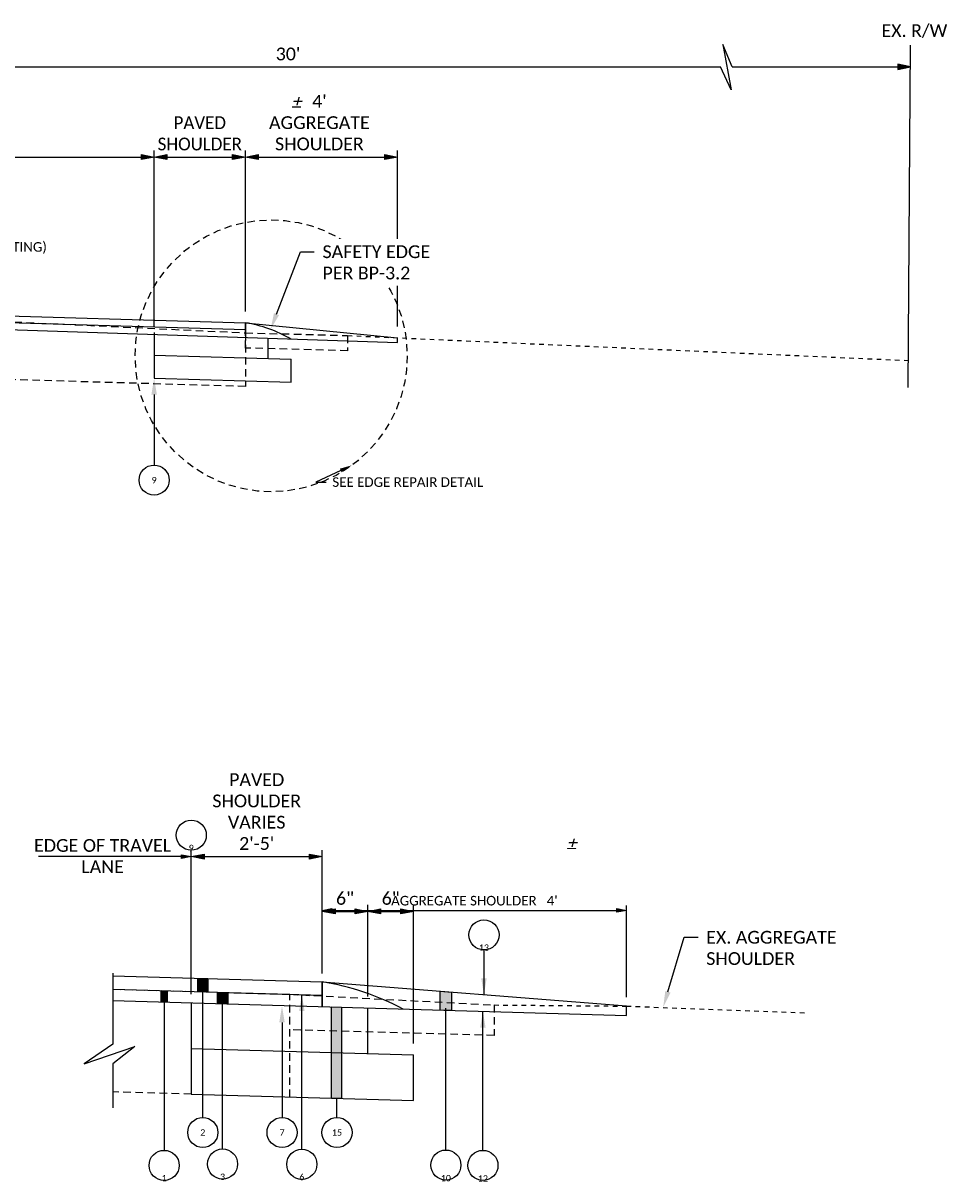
# Model space of a CAD drawing. Header units: feet. Extents: x -1960 to -1731, y 5839 to 5881.
# Tile 3 of 4: x -1921 to -1901, y 5842 to 5867. Entities that reach past the tile are written whole.
import ezdxf
from ezdxf import colors
from ezdxf.entities.mleader import LeaderData, LeaderLine
from ezdxf.math import Vec2, Vec3

# ---------------------------------------------------------------- set-up
doc = ezdxf.new("R2010")
doc.units = ezdxf.units.FT
doc.header["$MEASUREMENT"] = 0
for name, pattern in [('0', [2, 1, 1]), ('3', [0.22, 0.16, -0.06]), ('OhDOT_USTN2', [0.11, 0.069, -0.041]), ('OhDOT_USTN3', [0.22, 0.165, -0.055]), ('rowex', [0])]:
    doc.linetypes.add(name, pattern=pattern)
for name, color, linetype in [('RW_X_Fee_RW', 6, 'rowex'), ('SH_Text', 7, 'Continuous'), ('SH_TextM', 7, 'Continuous'), ('XS_P_Pavt_Layers', 7, 'Continuous'), ('XS_X_Ground_Line', 3, 'OhDOT_USTN2'), ('XS_X_Pavt', 133, 'OhDOT_USTN3')]:
    doc.layers.add(name, color=color, linetype=linetype)
doc.styles.add('Simplex Normal (0.14)', font='calibri.ttf', dxfattribs={"oblique": 15, "height": 0.14})
doc.styles.add('Slanted Normal (0.14) Font 31', font='calibri.ttf', dxfattribs={"height": 0.14})
doc.styles.add('Slanted-Normal', font='calibri.ttf', dxfattribs={"height": 0.14})
doc.styles.add('Straight-Normal', font='calibri.ttf', dxfattribs={"height": 0.14})
doc.dimstyles.new('Dec-0  Slanted', dxfattribs={"dimtxt": 0.14, "dimasz": 0.14, "dimexe": 0.07, "dimexo": 0.125, "dimgap": 0.07, "dimtad": 1, "dimdec": 0, "dimzin": 3, "dimdsep": 46, "dimtxsty": 'Slanted-Normal', "dimblk": 'Dim1', "dimcen": 0, "dimclrd": 95, "dimclre": 95, "dimclrt": 7, "dimaunit": 1, "dimadec": 5, "dimazin": 3, "dimtfac": 1, "dimtdec": 0, "dimtmove": 0, "dimatfit": 0, "dimldrblk": 'Dim1', "dimfxl": 1, "dimtolj": 1, "dimtzin": 0, "dimlwd": -1, "dimlwe": -1, "dimarcsym": 0})
doc.dimstyles.new('Dec-0  Straight', dxfattribs={"dimtxt": 0.14, "dimasz": 0.14, "dimexe": 0.07, "dimexo": 0.07, "dimgap": 0.07, "dimtad": 1, "dimdec": 0, "dimzin": 3, "dimdsep": 46, "dimtxsty": 'Straight-Normal', "dimblk": 'Dim1', "dimcen": 0, "dimclrd": 95, "dimclre": 95, "dimclrt": 7, "dimadec": 0, "dimazin": 3, "dimtfac": 1, "dimtdec": 0, "dimtix": 1, "dimtofl": 0, "dimtmove": 1, "dimatfit": 3, "dimldrblk": 'Dim1', "dimfxl": 1, "dimtolj": 1, "dimtzin": 0, "dimlwd": -1, "dimlwe": -1, "dimarcsym": 0})

# ---------------------------------------------------------------- blocks, each defined once
blk = doc.blocks.new('Dim1')
h = blk.add_hatch(color=4)
h.dxf.hatch_style = 1
h.paths.add_polyline_path([(0, 0), (-1, -0.2), (-1, 0.2)])
at = {"color": 4}
blk.add_lwpolyline([(0, 0), (-1, -0.2), (-1, 0.2), (0, 0)], dxfattribs=at)
blk = doc.blocks.new('*D939')
at = {"layer": 'Defpoints', "color": 0, "transparency": 16777216}
for p in [(-1917.876, 5864.263), (-1928.777, 5861.005), (-1917.876, 5860.417)]:
    blk.add_point(p, dxfattribs=at)
at = {"layer": 'SH_TextM', "color": 95, "linetype": 'Continuous', "transparency": 16777216}
for p, q in [((-1928.777, 5861.145), (-1928.777, 5864.403)), ((-1917.876, 5860.557), (-1917.876, 5864.403)), ((-1928.497, 5864.263), (-1918.156, 5864.263))]:
    blk.add_line(p, q, dxfattribs=at)
at = {"layer": 'SH_TextM', "color": 95, "transparency": 16777216, "xscale": 0.28, "yscale": 0.28, "zscale": 0.28, "rotation": 180}
blk.add_blockref('Dim1', (-1928.777, 5864.263), dxfattribs=at)
at = {"layer": 'SH_TextM', "color": 95, "transparency": 16777216, "xscale": 0.28, "yscale": 0.28, "zscale": 0.28}
blk.add_blockref('Dim1', (-1917.876, 5864.263), dxfattribs=at)
at = {"layer": 'SH_TextM', "color": 7, "transparency": 16777216, "insert": (-1923.327, 5864.78), "char_height": 0.28, "width": 7.10705, "attachment_point": 5, "style": 'Slanted Normal (0.14) Font 31'}
blk.add_mtext("\\A1;TRAVEL LANE\\PVARIES FROM 12' TO 11'", dxfattribs=at)
blk = doc.blocks.new('*D942')
at = {"layer": 'Defpoints', "color": 0, "transparency": 16777216}
for p in [(-1912.546, 5864.263), (-1915.876, 5860.63), (-1912.546, 5860.301)]:
    blk.add_point(p, dxfattribs=at)
at = {"layer": 'SH_TextM', "color": 95, "linetype": 'Continuous', "transparency": 16777216}
for p, q in [((-1915.876, 5860.88), (-1915.876, 5864.403)), ((-1912.546, 5860.551), (-1912.546, 5864.403)), ((-1915.596, 5864.263), (-1912.826, 5864.263))]:
    blk.add_line(p, q, dxfattribs=at)
at = {"layer": 'SH_TextM', "color": 95, "transparency": 16777216, "xscale": 0.28, "yscale": 0.28, "zscale": 0.28, "rotation": 180}
blk.add_blockref('Dim1', (-1915.876, 5864.263), dxfattribs=at)
at = {"layer": 'SH_TextM', "color": 95, "transparency": 16777216, "xscale": 0.28, "yscale": 0.28, "zscale": 0.28}
blk.add_blockref('Dim1', (-1912.546, 5864.263), dxfattribs=at)
at = {"layer": 'SH_TextM', "color": 7, "transparency": 16777216, "insert": (-1914.256, 5865.015), "char_height": 0.28, "width": 2.1834, "attachment_point": 5, "style": 'Slanted-Normal'}
blk.add_mtext("\\A1;4'\\PAGGREGATE\\PSHOULDER", dxfattribs=at)
blk = doc.blocks.new('*D943')
at = {"layer": 'Defpoints', "color": 0, "transparency": 16777216}
for p in [(-1914.194, 5848.927), (-1914.194, 5846.179), (-1917.063, 5845.721)]:
    blk.add_point(p, dxfattribs=at)
at = {"layer": 'SH_TextM', "color": 95, "linetype": 'Continuous', "transparency": 16777216}
for p, q in [((-1917.063, 5845.971), (-1917.063, 5849.067)), ((-1916.783, 5848.927), (-1914.474, 5848.927)), ((-1914.194, 5846.429), (-1914.194, 5849.067))]:
    blk.add_line(p, q, dxfattribs=at)
at = {"layer": 'SH_TextM', "color": 95, "transparency": 16777216, "xscale": 0.28, "yscale": 0.28, "zscale": 0.28, "rotation": 180}
blk.add_blockref('Dim1', (-1917.063, 5848.927), dxfattribs=at)
at = {"layer": 'SH_TextM', "color": 95, "transparency": 16777216, "xscale": 0.28, "yscale": 0.28, "zscale": 0.28}
blk.add_blockref('Dim1', (-1914.194, 5848.927), dxfattribs=at)
at = {"layer": 'SH_TextM', "color": 7, "transparency": 16777216, "insert": (-1915.629, 5849.913), "char_height": 0.28, "attachment_point": 5, "style": 'Slanted-Normal'}
blk.add_mtext("\\A1;PAVED\\PSHOULDER\\PVARIES\\P2'-5'", dxfattribs=at)
blk = doc.blocks.new('*D945')
at = {"layer": 'Defpoints', "color": 0, "transparency": 16777216}
for p in [(-1913.194, 5847.727), (-1914.194, 5846.179), (-1913.194, 5845.608)]:
    blk.add_point(p, dxfattribs=at)
at = {"layer": 'SH_TextM', "color": 95, "linetype": 'Continuous', "transparency": 16777216}
for p, q in [((-1914.194, 5846.429), (-1914.194, 5847.867)), ((-1913.194, 5845.858), (-1913.194, 5847.867)), ((-1913.914, 5847.727), (-1913.474, 5847.727))]:
    blk.add_line(p, q, dxfattribs=at)
at = {"layer": 'SH_TextM', "color": 95, "transparency": 16777216, "xscale": 0.28, "yscale": 0.28, "zscale": 0.28, "rotation": 180}
blk.add_blockref('Dim1', (-1914.194, 5847.727), dxfattribs=at)
at = {"layer": 'SH_TextM', "color": 95, "transparency": 16777216, "xscale": 0.28, "yscale": 0.28, "zscale": 0.28}
blk.add_blockref('Dim1', (-1913.194, 5847.727), dxfattribs=at)
at = {"layer": 'SH_TextM', "color": 7, "transparency": 16777216, "insert": (-1913.694, 5848.01), "char_height": 0.28, "attachment_point": 5, "style": 'Slanted-Normal'}
blk.add_mtext('\\A1;6"', dxfattribs=at)
blk = doc.blocks.new('*D946')
at = {"layer": 'Defpoints', "color": 0, "transparency": 16777216}
for p in [(-1912.194, 5847.727), (-1913.194, 5845.757), (-1912.194, 5844.579)]:
    blk.add_point(p, dxfattribs=at)
at = {"layer": 'SH_TextM', "color": 95, "linetype": 'Continuous', "transparency": 16777216}
for p, q in [((-1913.194, 5846.007), (-1913.194, 5847.867)), ((-1912.194, 5844.829), (-1912.194, 5847.867)), ((-1912.914, 5847.727), (-1912.474, 5847.727))]:
    blk.add_line(p, q, dxfattribs=at)
at = {"layer": 'SH_TextM', "color": 95, "transparency": 16777216, "xscale": 0.28, "yscale": 0.28, "zscale": 0.28, "rotation": 180}
blk.add_blockref('Dim1', (-1913.194, 5847.727), dxfattribs=at)
at = {"layer": 'SH_TextM', "color": 95, "transparency": 16777216, "xscale": 0.28, "yscale": 0.28, "zscale": 0.28}
blk.add_blockref('Dim1', (-1912.194, 5847.727), dxfattribs=at)
at = {"layer": 'SH_TextM', "color": 7, "transparency": 16777216, "insert": (-1912.694, 5848.01), "char_height": 0.28, "attachment_point": 5, "style": 'Slanted-Normal'}
blk.add_mtext('\\A1;6"', dxfattribs=at)
blk = doc.blocks.new('*D947')
at = {"layer": 'Defpoints', "color": 0, "transparency": 16777216}
for p in [(-1907.528, 5847.748), (-1914.194, 5846.179), (-1907.528, 5845.656)]:
    blk.add_point(p, dxfattribs=at)
at = {"layer": 'SH_TextM', "color": 95, "linetype": 'Continuous', "transparency": 16777216}
for p, q in [((-1914.194, 5846.367), (-1914.194, 5847.853)), ((-1907.528, 5845.843), (-1907.528, 5847.853)), ((-1913.984, 5847.748), (-1907.738, 5847.748))]:
    blk.add_line(p, q, dxfattribs=at)
at = {"layer": 'SH_TextM', "color": 95, "transparency": 16777216, "xscale": 0.21, "yscale": 0.21, "zscale": 0.21, "rotation": 180}
blk.add_blockref('Dim1', (-1914.194, 5847.748), dxfattribs=at)
at = {"layer": 'SH_TextM', "color": 95, "transparency": 16777216, "xscale": 0.21, "yscale": 0.21, "zscale": 0.21}
blk.add_blockref('Dim1', (-1907.528, 5847.748), dxfattribs=at)
at = {"layer": 'SH_TextM', "color": 7, "transparency": 16777216, "insert": (-1910.861, 5847.96), "char_height": 0.21, "attachment_point": 5, "style": 'Slanted-Normal'}
blk.add_mtext("\\A1;AGGREGATE SHOULDER   4'", dxfattribs=at)
blk = doc.blocks.new('*D952')
at = {"layer": 'Defpoints', "color": 0, "transparency": 16777216}
for p in [(-1915.876, 5864.263), (-1915.876, 5860.63), (-1917.876, 5860.417)]:
    blk.add_point(p, dxfattribs=at)
at = {"layer": 'SH_TextM', "color": 95, "linetype": 'Continuous', "transparency": 16777216}
for p, q in [((-1917.876, 5860.667), (-1917.876, 5864.403)), ((-1915.876, 5860.88), (-1915.876, 5864.403)), ((-1917.596, 5864.263), (-1916.156, 5864.263))]:
    blk.add_line(p, q, dxfattribs=at)
at = {"layer": 'SH_TextM', "color": 95, "transparency": 16777216, "xscale": 0.28, "yscale": 0.28, "zscale": 0.28, "rotation": 180}
blk.add_blockref('Dim1', (-1917.876, 5864.263), dxfattribs=at)
at = {"layer": 'SH_TextM', "color": 95, "transparency": 16777216, "xscale": 0.28, "yscale": 0.28, "zscale": 0.28}
blk.add_blockref('Dim1', (-1915.876, 5864.263), dxfattribs=at)
at = {"layer": 'SH_TextM', "color": 7, "transparency": 16777216, "insert": (-1916.876, 5864.78), "char_height": 0.28, "width": 2.1834, "attachment_point": 5, "style": 'Slanted-Normal'}
blk.add_mtext('\\A1;{\\W0.95;PAVED\\PSHOULDER}', dxfattribs=at)

msp = doc.modelspace()

# ---------------------------------------------------------------- hatches: boundary and pattern name
at = {"layer": 'SH_TextM'}
h = msp.add_hatch(color=256, dxfattribs=at)
h.dxf.hatch_style = 1
h.paths.add_polyline_path([(-1916.922, 5846.257), (-1916.699, 5846.252), (-1916.699, 5845.96), (-1916.922, 5845.967)])
h = msp.add_hatch(color=256, dxfattribs=at)
h.dxf.hatch_style = 1
h.paths.add_polyline_path([(-1917.722, 5845.99), (-1917.593, 5845.986), (-1917.593, 5845.736), (-1917.722, 5845.739)])
h = msp.add_hatch(color=256, dxfattribs=at)
h.dxf.hatch_style = 1
h.paths.add_polyline_path([(-1916.488, 5845.954), (-1916.265, 5845.947), (-1916.265, 5845.697), (-1916.488, 5845.704)])
h = msp.add_hatch(color=256, dxfattribs=at)
h.dxf.hatch_style = 1
h.paths.add_polyline_path([(-1911.607, 5845.976), (-1911.362, 5845.957), (-1911.362, 5845.555), (-1911.61, 5845.562)])
h = msp.add_hatch(color=256, dxfattribs=at)
h.dxf.hatch_style = 1
h.paths.add_polyline_path([(-1913.992, 5845.631), (-1913.769, 5845.625), (-1913.769, 5843.624), (-1913.992, 5843.63)])

# ---------------------------------------------------------------- linework, layer by layer
at = {"layer": 'RW_X_Fee_RW', "linetype": '0'}
msp.add_lwpolyline([(-1901.356, 5859.212), (-1901.306, 5866.712)], dxfattribs=at)
at = {"layer": 'SH_Text'}
msp.add_lwpolyline([(-1917.877, 5859.057), (-1917.876, 5857.51)], dxfattribs=at)
for centre in [(-1917.876, 5857.18), (-1917.063, 5849.397), (-1910.651, 5847.211), (-1916.81, 5842.879), (-1915.073, 5842.879), (-1913.871, 5842.879), (-1916.377, 5842.188), (-1914.64, 5842.182), (-1917.657, 5842.158), (-1911.485, 5842.165), (-1910.674, 5842.158)]:
    msp.add_circle(centre, 0.33, dxfattribs=at)
msp.add_solid([(-1917.936, 5859.057), (-1917.876, 5859.417), (-1917.816, 5859.057)], dxfattribs=at)
at = {"layer": 'SH_TextM', "color": 95, "linetype": 'Continuous'}
for p, q in [((-1929.663, 5866.24), (-1905.468, 5866.24)), ((-1905.216, 5866.24), (-1901.586, 5866.24)), ((-1917.273, 5848.927), (-1920.41, 5848.927)), ((-1917.063, 5845.908), (-1917.063, 5847.832))]:
    msp.add_line(p, q, dxfattribs=at)
at = {"layer": 'SH_TextM'}
for p, q in [((-1928.777, 5860.734), (-1912.546, 5860.194)), ((-1912.546, 5860.194), (-1912.546, 5860.301)), ((-1918.782, 5845.771), (-1907.528, 5845.443)), ((-1917.657, 5845.733), (-1917.657, 5842.488)), ((-1917.063, 5845.721), (-1917.063, 5843.72)), ((-1907.528, 5845.443), (-1907.528, 5845.656)), ((-1917.063, 5843.72), (-1912.194, 5843.578))]:
    msp.add_line(p, q, dxfattribs=at)
at = {"layer": 'SH_TextM', "color": 95, "linetype": 'Continuous'}
msp.add_lwpolyline([(-1905.216, 5866.24), (-1905.42, 5866.726), (-1905.237, 5865.735), (-1905.468, 5866.24)], dxfattribs=at)
at = {"layer": 'SH_TextM'}
for points in [[(-1928.777, 5861.005), (-1915.876, 5860.63)], [(-1928.777, 5860.859), (-1915.876, 5860.484)], [(-1915.876, 5860.359), (-1915.876, 5860.63)], [(-1917.876, 5860.417), (-1917.876, 5859.417), (-1914.876, 5859.329)], [(-1915.376, 5859.844), (-1915.376, 5860.288)], [(-1917.876, 5859.917), (-1914.876, 5859.83)], [(-1914.876, 5859.329), (-1914.876, 5859.83)], [(-1910.651, 5846.881), (-1910.651, 5845.901)], [(-1918.782, 5846.312), (-1914.194, 5846.179)], [(-1916.81, 5843.209), (-1916.81, 5846.105)], [(-1914.194, 5845.637), (-1914.194, 5846.179)], [(-1918.782, 5846.021), (-1914.194, 5845.887)], [(-1914.64, 5842.512), (-1914.64, 5845.9)], [(-1916.377, 5842.518), (-1916.377, 5845.701)], [(-1913.194, 5844.608), (-1913.194, 5845.608)], [(-1911.485, 5842.495), (-1911.486, 5845.608)], [(-1910.674, 5842.488), (-1910.674, 5845.534)], [(-1915.075, 5845.294), (-1915.073, 5843.209)], [(-1917.063, 5844.72), (-1912.194, 5844.579)], [(-1912.194, 5843.578), (-1912.194, 5844.579)], [(-1913.871, 5843.209), (-1913.871, 5843.627)]]:
    msp.add_lwpolyline(points, dxfattribs=at)
for points in [[(-1916.922, 5846.257), (-1916.699, 5846.252), (-1916.699, 5845.96), (-1916.922, 5845.967)], [(-1917.722, 5845.99), (-1917.593, 5845.986), (-1917.593, 5845.736), (-1917.722, 5845.739)], [(-1916.488, 5845.954), (-1916.265, 5845.947), (-1916.265, 5845.697), (-1916.488, 5845.704)], [(-1911.607, 5845.976), (-1911.362, 5845.957), (-1911.362, 5845.555), (-1911.61, 5845.562)], [(-1913.992, 5845.631), (-1913.769, 5845.625), (-1913.769, 5843.624), (-1913.992, 5843.63)]]:
    msp.add_lwpolyline(points, close=True, dxfattribs=at)
for points in [[(-1910.591, 5846.261), (-1910.651, 5845.901), (-1910.711, 5846.26)], [(-1914.7, 5845.54), (-1914.64, 5845.9), (-1914.58, 5845.54)], [(-1915.135, 5845.294), (-1915.075, 5845.654), (-1915.015, 5845.294)], [(-1910.734, 5845.175), (-1910.674, 5845.535), (-1910.614, 5845.175)]]:
    msp.add_solid(points, dxfattribs=at)
at = {"layer": 'XS_P_Pavt_Layers'}
for p, q in [((-1915.876, 5860.63), (-1915.876, 5860.359)), ((-1914.194, 5846.179), (-1914.194, 5845.637))]:
    msp.add_line(p, q, dxfattribs=at)
for points in [[(-1915.876, 5860.63), (-1912.546, 5860.301)], [(-1918.782, 5846.372), (-1918.782, 5844.816), (-1919.405, 5844.381), (-1918.302, 5844.767), (-1918.782, 5844.386), (-1918.782, 5843.418)], [(-1914.194, 5846.179), (-1907.528, 5845.656)]]:
    msp.add_lwpolyline(points, dxfattribs=at)
at = {"layer": 'XS_P_Pavt_Layers', "linetype": '3'}
msp.add_circle((-1915.312, 5859.905), 2.98, dxfattribs=at)
at = {"layer": 'XS_P_Pavt_Layers'}
for centre, radius, start in [((-1916.322, 5857.834), 2.831, 59.4501), ((-1915.084, 5840.587), 5.663, 61.9788)]:
    msp.add_arc(centre, radius, start, 80.9525, dxfattribs=at)
at = {"layer": 'XS_X_Ground_Line'}
for points in [[(-1913.637, 5860.349), (-1901.352, 5859.802)], [(-1910.427, 5845.675), (-1907.528, 5845.649)], [(-1907.528, 5845.649), (-1903.551, 5845.501)]]:
    msp.add_lwpolyline(points, dxfattribs=at)
at = {"layer": 'XS_X_Pavt'}
for p, q in [((-1929.936, 5861.076), (-1915.876, 5860.409)), ((-1915.876, 5860.409), (-1915.876, 5859.233)), ((-1915.876, 5859.233), (-1929.936, 5859.642)), ((-1918.782, 5846.021), (-1914.393, 5845.893)), ((-1914.905, 5845.908), (-1910.427, 5845.675)), ((-1914.905, 5843.657), (-1914.905, 5845.908)), ((-1910.427, 5845.675), (-1910.427, 5845.009)), ((-1910.427, 5845.009), (-1914.905, 5845.129)), ((-1917.063, 5843.72), (-1918.782, 5843.77))]:
    msp.add_line(p, q, dxfattribs=at)
msp.add_lwpolyline([(-1915.876, 5860.409), (-1913.637, 5860.349), (-1913.637, 5860.016), (-1915.876, 5860.076)], close=True, dxfattribs=at)

# ---------------------------------------------------------------- block references
at = {"layer": 'SH_TextM', "color": 95, "xscale": -0.28, "yscale": 0.28, "zscale": 0.28, "rotation": 180}
msp.add_blockref('Dim1', (-1901.306, 5866.24), dxfattribs=at)
at = {"layer": 'SH_TextM', "color": 95, "xscale": 0.21, "yscale": 0.21, "zscale": 0.21}
msp.add_blockref('Dim1', (-1917.063, 5848.927), dxfattribs=at)

# ---------------------------------------------------------------- texts
at = {"layer": 'SH_Text', "char_height": 0.14, "attachment_point": 5, "style": 'Slanted Normal (0.14) Font 31'}
for s, insert, width in [('9', (-1917.876, 5857.18), 0.80158), ('9', (-1917.063, 5849.116), 0.60117), ('13', (-1910.651, 5846.931), 0.60117), ('2', (-1916.81, 5842.879), 0.60117), ('7', (-1915.073, 5842.879), 0.60117), ('15', (-1913.871, 5842.879), 0.60117), ('3', (-1916.377, 5841.908), 0.60117), ('1', (-1917.657, 5841.878), 0.60117), ('6', (-1914.64, 5841.901), 0.60117), ('10', (-1911.485, 5841.878), 0.60117), ('12', (-1910.674, 5841.871), 0.60117)]:
    msp.add_mtext(s, dxfattribs=dict(at, insert=insert, width=width))
at = {"layer": 'SH_TextM', "char_height": 0.28}
for s, insert, width, attachment_point, style in [('EX. R/W', (-1900.501, 5867.174), 1.89493, 3, 'Slanted Normal (0.14) Font 31'), ('%%P', (-1914.874, 5865.608), 1.10221, 1, 'Simplex Normal (0.14)'), ('%%P', (-1908.847, 5849.354), 1.10221, 1, 'Simplex Normal (0.14)'), ('\\A1;EDGE OF TRAVEL LANE', (-1919.005, 5849.312), 3.12927, 2, 'Slanted Normal (0.14) Font 31')]:
    msp.add_mtext(s, dxfattribs=dict(at, insert=insert, width=width, attachment_point=attachment_point, style=style))
at = {"layer": 'SH_TextM', "color": 7, "insert": (-1914.943, 5866.52), "char_height": 0.28, "attachment_point": 5, "style": 'Slanted-Normal'}
msp.add_mtext("\\A1;30'", dxfattribs=at)

# ---------------------------------------------------------------- dimensions: what is measured, and where the dimension line sits
at = {"layer": 'SH_TextM'}
for base, p1, p2, text, picture, middle in [((-1912.546, 5864.263), (-1915.876, 5860.63), (-1912.546, 5860.301), "4'\\PAGGREGATE\\PSHOULDER", '*D942', (-1914.256, 5864.263)), ((-1915.876, 5864.263), (-1917.876, 5860.417), (-1915.876, 5860.63), '{\\W0.95;PAVED\\PSHOULDER}', '*D952', (-1916.876, 5864.263)), ((-1914.194, 5848.927), (-1917.063, 5845.721), (-1914.194, 5846.179), "PAVED\\PSHOULDER\\PVARIES\\P2'-5'", '*D943', (-1915.629, 5848.927)), ((-1907.528, 5847.748), (-1914.194, 5846.179), (-1907.528, 5845.656), "AGGREGATE SHOULDER   4'", '*D947', (-1910.861, 5847.748))]:
    dim = msp.add_linear_dim(base=base, p1=p1, p2=p2, text=text, dimstyle='Dec-0  Slanted', override={"dimpost": "'"}, dxfattribs=at)
    dim.commit()
    dim.dimension.update_dxf_attribs({"geometry": picture, "text_midpoint": middle, "dimtype": 160})
for base, p1, p2, text, dimstyle, override, picture, middle in [((-1917.876, 5864.263), (-1928.777, 5861.005), (-1917.876, 5860.417), "TRAVEL LANE\\PVARIES FROM 12' TO 11'", 'Dec-0  Straight', {"dimexe": 0.07, "dimpost": "'", "dimtxsty": 'Slanted Normal (0.14) Font 31', "dimse1": 0, "dimse2": 0}, '*D939', (-1923.327, 5864.78)), ((-1913.194, 5847.727), (-1914.194, 5846.179), (-1913.194, 5845.608), '6"', 'Dec-0  Slanted', {"dimpost": "'"}, '*D945', (-1913.694, 5848.01)), ((-1912.194, 5847.727), (-1913.194, 5845.757), (-1912.194, 5844.579), '6"', 'Dec-0  Slanted', {"dimpost": "'"}, '*D946', (-1912.694, 5848.01))]:
    dim = msp.add_linear_dim(base=base, p1=p1, p2=p2, text=text, dimstyle=dimstyle, override=override, dxfattribs=at)
    dim.commit()
    dim.dimension.update_dxf_attribs({"geometry": picture, "text_midpoint": middle})

# ---------------------------------------------------------------- leaders
ml = msp.add_multileader_mtext('Standard', dxfattribs=at)
ml.set_content('PROFILE GRADE PROP. CROWN (1.75" ABOVE EXISTING)', color=256, style='Slanted Normal (0.14) Font 31')
ml.set_leader_properties(color=9)
ml.build(insert=Vec2(0, 0))
ml.multileader.update_dxf_attribs({"text_right_attachment_type": 3, "dogleg_length": 0.15, "arrow_head_size": 0.27, "scale": 1.5})
ctx = ml.context
ctx.base_point, ctx.scale, ctx.char_height, ctx.arrow_head_size, ctx.landing_gap_size, ctx.plane_origin = Vec3(-1927.782, 5862.292), 1.5, 0.21, 0.27, 0.135, Vec3(-1928.776, 5861.005)
ctx.right_attachment = 3
notes = []
notes.append((ctx, [(0, (1, 1, 0), (-1928.007, 5862.292), (1, 0), 0.225, [(0, [(-1928.776, 5861.005)], 0, [])])]))
ctx.mtext.insert, ctx.mtext.width, ctx.mtext.flow_direction = Vec3(-1927.647, 5862.397), 6.21951, 5
ml = msp.add_multileader_mtext('Standard', dxfattribs=at)
ml.set_content('SEE EDGE REPAIR DETAIL', color=256, style='Slanted Normal (0.14) Font 31')
ml.set_leader_properties(color=9)
ml.build(insert=Vec2(0, 0))
ml.multileader.update_dxf_attribs({"text_right_attachment_type": 3, "dogleg_length": 0.15, "arrow_head_size": 0.27, "scale": 1.5})
ctx = ml.context
ctx.base_point, ctx.scale, ctx.char_height, ctx.arrow_head_size, ctx.landing_gap_size, ctx.plane_origin = Vec3(-1914.108, 5857.137), 1.5, 0.21, 0.27, 0.135, Vec3(-1914.618, 5858.064)
ctx.right_attachment = 3
notes.append((ctx, [(0, (1, 1, 0), (-1914.333, 5857.137), (1, 0), 0.225, [(0, [(-1913.544, 5857.505)], 0, [])])]))
ctx.mtext.insert, ctx.mtext.flow_direction = Vec3(-1913.973, 5857.242), 5
ml = msp.add_multileader_mtext('Standard', dxfattribs=at)
ml.set_content('EX. AGGREGATE\\PSHOULDER', color=256, style='Slanted Normal (0.14) Font 31')
ml.set_leader_properties(color=9)
ml.build(insert=Vec2(0, 0))
ml.multileader.update_dxf_attribs({"text_right_attachment_type": 3, "dogleg_length": 0.15, "arrow_head_size": 0.36, "scale": 2})
ctx = ml.context
ctx.base_point, ctx.scale, ctx.char_height, ctx.arrow_head_size, ctx.landing_gap_size, ctx.plane_origin = Vec3(-1905.962, 5847.159), 2, 0.27999, 0.36, 0.18, Vec3(-1906.822, 5845.711)
ctx.right_attachment = 3
notes.append((ctx, [(0, (1, 1, 0), (-1906.262, 5847.159), (1, 0), 0.3, [(0, [(-1906.726, 5845.619)], 0, [])])]))
ctx.mtext.insert, ctx.mtext.flow_direction = Vec3(-1905.782, 5847.299), 5
for ctx, leaders in notes:
    for number, flags, end, landing, length, lines in leaders:
        leader = LeaderData()
        leader.index, (leader.has_last_leader_line, leader.has_dogleg_vector, leader.attachment_direction) = number, flags
        leader.last_leader_point, leader.dogleg_vector, leader.dogleg_length = Vec3(end), Vec3(landing), length
        for number, points, colour, breaks in lines:
            line = LeaderLine()
            line.index, line.vertices, line.color, line.breaks = number, Vec3.list(points), colors.encode_raw_color(colour), breaks
            leader.lines.append(line)
        ctx.leaders.append(leader)

# ---------------------------------------------------------------- next in the draw order: leaders
ml = msp.add_multileader_mtext('Standard', dxfattribs=at)
ml.set_content('SAFETY EDGE\\PPER BP-3.2', color=256, style='Slanted Normal (0.14) Font 31')
ml.set_leader_properties(color=9)
ml.build(insert=Vec2(0, 0))
ml.multileader.update_dxf_attribs({"text_right_attachment_type": 3, "dogleg_length": 0.15, "arrow_head_size": 0.36, "scale": 2})
ctx = ml.context
ctx.base_point, ctx.scale, ctx.char_height, ctx.arrow_head_size, ctx.landing_gap_size, ctx.plane_origin = Vec3(-1914.368, 5862.187), 2, 0.28, 0.36, 0.18, Vec3(-1915.325, 5860.484)
ctx.right_attachment = 3
notes = []
notes.append((ctx, [(0, (1, 1, 0), (-1914.668, 5862.187), (1, 0), 0.3, [(0, [(-1915.325, 5860.484)], 0, [])])]))
ctx.mtext.insert, ctx.mtext.flow_direction = Vec3(-1914.188, 5862.327), 5
ctx.mtext.has_bg_fill, ctx.mtext.bg_color, ctx.mtext.bg_scale_factor, ctx.mtext.bg_transparency, ctx.mtext.use_window_bg_color = 1, -1027028792, 1.5, 0, 1
for ctx, leaders in notes:
    for number, flags, end, landing, length, lines in leaders:
        leader = LeaderData()
        leader.index, (leader.has_last_leader_line, leader.has_dogleg_vector, leader.attachment_direction) = number, flags
        leader.last_leader_point, leader.dogleg_vector, leader.dogleg_length = Vec3(end), Vec3(landing), length
        for number, points, colour, breaks in lines:
            line = LeaderLine()
            line.index, line.vertices, line.color, line.breaks = number, Vec3.list(points), colors.encode_raw_color(colour), breaks
            leader.lines.append(line)
        ctx.leaders.append(leader)

doc.saveas('drawing.dxf')
